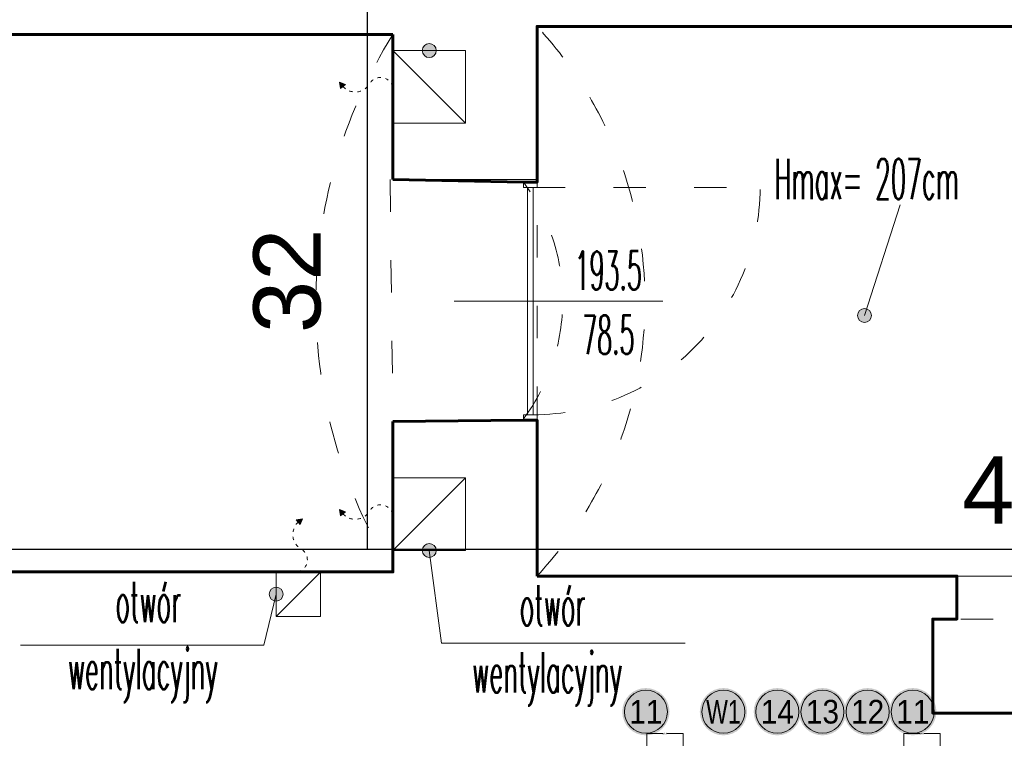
# Model space of a CAD drawing. Header units: millimetres. Extents: x -4784 to -1089, y 53657 to 55321.
# Tile 30 of 32: x -2681 to -2315, y 54292 to 54559. Entities that reach past the tile are written whole.
import ezdxf
from ezdxf.enums import TextEntityAlignment as Align

# ---------------------------------------------------------------- set-up
doc = ezdxf.new("R2010")
doc.units = ezdxf.units.MM
for name, pattern in [('ACAD_ISO03W100', [30, 12, -18]), ('ACAD_ISO08W100', [36, 24, -3, 6, -3]), ('DASHDOTX2', [2, 1, -0.5, 0, -0.5]), ('GCAD_ISO03W100', [30, 12, -18])]:
    doc.linetypes.add(name, pattern=pattern)
doc.layers.add('--  pomoc_wymiary kształtek', color=6, linetype='Continuous', plot=False)
for name, color, linetype, lineweight in [('-- CO_opis', 11, 'Continuous', 0), ('-- CO_rury', 11, 'Continuous', 9), ('0.CIENKA', 7, 'Continuous', 5), ('0.GRUBA', 7, 'Continuous', 60), ('0.INSTALACJE ', 7, 'Continuous', 5), ('0.OPISY', 7, 'Continuous', 13), ('0.PRZERYWANA', 7, 'GCAD_ISO03W100', 5), ('0.WYMIARY', 7, 'Continuous', 5)]:
    doc.layers.add(name, color=color, linetype=linetype, lineweight=lineweight)
doc.layers.add('-- K_SANIT_opis', color=11, linetype='Continuous')
doc.layers.add('-- WODA', color=5, linetype='Continuous')
doc.styles.add('A', font='arial.ttf', dxfattribs={"width": 0.9})
doc.styles.add('ARIAL_INSTADT', font='ARIAL.TTF', dxfattribs={"height": 0.18})
doc.styles.add('SIMPLEX', font='simplex.shx', dxfattribs={"width": 0.45, "height": 8})
doc.styles.get("Standard").update_dxf_attribs({"font": 'ARIAL.TTF'})
doc.dimstyles.get("Standard").update_dxf_attribs({"dimtxt": 0.18, "dimasz": 0.18, "dimexe": 0.18, "dimexo": 0.0625, "dimgap": 0.09, "dimtad": 0, "dimtih": 1, "dimtoh": 1, "dimdec": 4, "dimzin": 0, "dimdsep": 46, "dimtxsty": 'Standard', "dimcen": 0.09, "dimadec": 0, "dimazin": 0, "dimtfac": 1, "dimtdec": 4, "dimtofl": 0, "dimtmove": 0, "dimatfit": 3, "dimfxl": 1, "dimtolj": 1, "dimtzin": 0, "dimarcsym": 0})

# ---------------------------------------------------------------- blocks, each defined once
blk = doc.blocks.new('-- NR_22')
h = blk.add_hatch(color=251)
edge = h.paths.add_edge_path()
edge.add_ellipse((0, 30), major_axis=(22, 0), ratio=1, start_angle=0, end_angle=360)
at = {"color": 50}
blk.add_circle((0, 30), 20, dxfattribs=at)
at = {"style": 'A', "width": 0.9, "flags": 12}
blk.add_attdef('22', text='', height=22, dxfattribs=at).set_placement((0, 30, 0.11), align=Align.MIDDLE_CENTER)
blk = doc.blocks.new('*D496')
at = {"layer": '--  pomoc_wymiary kształtek', "color": 0, "lineweight": -2, "transparency": 16777216}
for p, q in [((0, 0), (0, 85.5)), ((0.2, 85.5), (60.7, 85.5)), ((134.8, 85.5), (74.3, 85.5)), ((135, 0), (135, 85.5))]:
    blk.add_line(p, q, dxfattribs=at)
at = {"layer": '--  pomoc_wymiary kształtek', "color": 0, "transparency": 16777216}
for points in [[(0.2, 85.5), (0.2, 85.5), (0, 85.5)], [(134.8, 85.5), (134.8, 85.5), (135, 85.5)]]:
    blk.add_solid(points, dxfattribs=at)
at = {"layer": 'Defpoints', "color": 0, "transparency": 16777216}
for p in [(135, 85.5), (0, 0), (135, 0)]:
    blk.add_point(p, dxfattribs=at)
at = {"layer": '--  pomoc_wymiary kształtek', "color": 0, "transparency": 16777216, "insert": (67.5, 85.5), "char_height": 5, "attachment_point": 5}
blk.add_mtext('\\A1;135.0', dxfattribs=at)
blk = doc.blocks.new('*D497')
at = {"layer": '--  pomoc_wymiary kształtek', "color": 0, "lineweight": -2, "transparency": 16777216}
for p, q in [((-40, 0), (-40, -33)), ((40, 0), (40, -33)), ((-39.8, -33), (-5.4, -33)), ((39.8, -33), (5.4, -33))]:
    blk.add_line(p, q, dxfattribs=at)
at = {"layer": '--  pomoc_wymiary kształtek', "color": 0, "transparency": 16777216}
for points in [[(-39.8, -33), (-39.8, -33.1), (-40, -33)], [(39.8, -33), (39.8, -33.1), (40, -33)]]:
    blk.add_solid(points, dxfattribs=at)
at = {"layer": 'Defpoints', "color": 0, "transparency": 16777216}
for p in [(-40, 0), (40, 0), (40, -33)]:
    blk.add_point(p, dxfattribs=at)
at = {"layer": '--  pomoc_wymiary kształtek', "color": 0, "transparency": 16777216, "insert": (0, -33), "char_height": 5, "attachment_point": 5}
blk.add_mtext('\\A1;80.0', dxfattribs=at)
blk = doc.blocks.new('ZAW.KUL.1 2100 03_DN25_HERZ_z_góry')
h = blk.add_hatch(color=251)
edge = h.paths.add_edge_path()
edge.add_line((10.22, 8.63), (114.2, 5))
edge.add_line((114.2, 5), (131.44, 6.81))
edge.add_ellipse((131.7, 4.33), major_axis=(-2.5, 0), ratio=1, start_angle=180, end_angle=276, ccw=False)
edge.add_line((134.2, 4.33), (134.2, -4.33))
edge.add_ellipse((131.7, -4.33), major_axis=(-2.5, 0), ratio=1, start_angle=444, end_angle=540, ccw=False)
edge.add_line((131.44, -6.81), (114.2, -5))
edge.add_line((114.2, -5), (10.22, -8.63))
edge.add_ellipse((-0.8, 0), major_axis=(-14, 0), ratio=1, start_angle=218.06077, end_angle=501.93923, ccw=False)
at = {"color": 0}
for p, q in [((-39.13, 20.5), (-40, 19)), ((-40, -19), (-40, 19)), ((-24.46, 20.5), (-39.13, 20.5)), ((-15.67, 18.5), (-21, 18.5)), ((-9.24, 21.92), (-13.47, 19.15)), ((0, 22.25), (-8.15, 22.25)), ((6.57, 22.25), (0, 22.25)), ((9.65, 22.93), (7.61, 22.39)), ((10.16, 23), (9.65, 22.93)), ((10.16, 23), (20.7, 23)), ((20.7, 23), (21.3, 20.75)), ((21.3, 20.75), (38.99, 20.75)), ((38.99, 20.75), (40, 19)), ((40, 19), (40, 7.72)), ((-39.13, -20.5), (-40, -19)), ((-39.13, -20.5), (-39.13, -20.46)), ((-24.46, -20.5), (-39.13, -20.5)), ((-20.8, -18.5), (-21, -18.5)), ((-15.73, -18.5), (-20.8, -18.5)), ((-15.67, -18.5), (-15.73, -18.5)), ((-9.24, -21.92), (-13.47, -19.15)), ((-2.8, -22.25), (-8.15, -22.25)), ((6.57, -22.25), (-2.8, -22.25)), ((9.65, -22.93), (7.61, -22.39)), ((10.16, -23), (9.65, -22.93)), ((10.7, -23), (10.16, -23)), ((10.7, -23), (20.7, -23)), ((20.7, -23), (21.3, -20.75)), ((21.3, -20.75), (38.99, -20.75)), ((38.99, -20.75), (40, -19)), ((40, -7.72), (40, -19))]:
    blk.add_line(p, q, dxfattribs=at)
at = {"color": 50, "linetype": 'DASHDOTX2', "ltscale": 5}
for p, q in [((-21, 15.72), (-40, 15.72)), ((-40, 13.01), (-21, 13.01)), ((-21, 1.92), (-40, 1.92)), ((-40, 0), (40, 0)), ((-21, -18.5), (-21, 18.5)), ((21.3, 20.75), (21.3, 8.27)), ((21.3, 13.34), (40, 13.34)), ((-40, -1.92), (-21, -1.92)), ((-21, -13.01), (-40, -13.01)), ((-40, -15.72), (-21, -15.72)), ((21.3, -8.27), (21.3, -20.75)), ((21.3, -13.34), (40, -13.34))]:
    blk.add_line(p, q, dxfattribs=at)
at = {"color": 11}
for p, q in [((10.22, 8.63), (114.2, 5)), ((114.2, 5), (131.44, 6.81)), ((134.2, 4.33), (134.2, -4.33)), ((10.22, -8.63), (114.2, -5)), ((114.2, -5), (131.44, -6.81))]:
    blk.add_line(p, q, dxfattribs=at)
at = {"color": 50, "linetype": 'DASHDOTX2', "ltscale": 5}
blk.add_circle((-0.8, 0), 11.5, dxfattribs=at)
at = {"color": 0}
for centre, radius, start, end in [((-24.46, 18.5), 2, 30, 90), ((-21, 20.5), 2, 210, 270), ((-15.67, 22.5), 4, 270, 303.2147), ((-8.15, 20.25), 2, 90, 123.2147), ((6.57, 26.25), 4, 270, 285), ((-24.46, -18.5), 2, 270, 330), ((-21, -20.5), 2, 90, 150), ((-15.67, -22.5), 4, 56.7853, 90), ((-8.15, -20.25), 2, 236.7853, 270), ((6.57, -26.25), 4, 75, 90)]:
    blk.add_arc(centre, radius, start, end, dxfattribs=at)
at = {"color": 11}
for centre, radius, start, end in [((-0.8, 0), 14, 38.06077, 321.93923), ((131.7, 4.33), 2.5, 0, 96), ((131.7, -4.33), 2.5, 264, 0)]:
    blk.add_arc(centre, radius, start, end, dxfattribs=at)
at = {"color": 0}
blk.add_open_spline([(-39.13, -20.46), (-39.13, -20.45), (-39.14, -20.44), (-39.15, -20.41), (-39.17, -20.36), (-39.18, -20.33), (-39.19, -20.31)], degree=3, knots=[0, 0, 0, 0, 0.1104601, 0.3151025, 0.6127575, 1, 1, 1, 1], dxfattribs=at)
at = {"layer": '--  pomoc_wymiary kształtek'}
for base, p1, p2, picture, middle in [((135, 85.51), (0, 0), (135, 0), '*D496', (67.5, 85.51)), ((40, -33.04), (-40, 0), (40, 0), '*D497', (0, -33.04))]:
    dim = blk.add_linear_dim(base=base, p1=p1, p2=p2, dimstyle='Standard', override={"dimexe": 0, "dimexo": 0, "dimtih": 0, "dimdec": 1, "dimfxl": 0}, dxfattribs=at)
    dim.commit()
    dim.dimension.update_dxf_attribs({"geometry": picture, "text_midpoint": middle})
blk = doc.blocks.new('*U513')
blk.add_blockref('ZAW.KUL.1 2100 03_DN25_HERZ_z_góry', (3.7, 0))
blk = doc.blocks.new('zw$C48D')
at = {"layer": '-- CO_opis'}
ref = blk.add_blockref('-- NR_22', (-374, -1), dxfattribs=dict(at, xscale=-0.4, yscale=0.4, zscale=0.001))
ref.add_attrib('22', '11', dxfattribs={"layer": '0', "height": 8.8, "style": 'A', "width": 0.9}).set_placement((-374, 11), align=Align.MIDDLE_CENTER)
ref = blk.add_blockref('-- NR_22', (-345.14, -1), dxfattribs=dict(at, xscale=-0.4, yscale=0.4, zscale=0.001))
ref.add_attrib('22', 'W1', dxfattribs={"layer": '0', "height": 8.8, "style": 'A', "width": 0.7}).set_placement((-345.14, 11), align=Align.MIDDLE_CENTER)
ref = blk.add_blockref('-- NR_22', (-325.08, -1), dxfattribs=dict(at, xscale=-0.4, yscale=0.4, zscale=0.001))
ref.add_attrib('22', '14', dxfattribs={"layer": '0', "height": 8.8, "style": 'A', "width": 0.9}).set_placement((-325.08, 11), align=Align.MIDDLE_CENTER)
ref = blk.add_blockref('-- NR_22', (-308.28, -1), dxfattribs=dict(at, xscale=-0.4, yscale=0.4, zscale=0.001))
ref.add_attrib('22', '13', dxfattribs={"layer": '0', "height": 8.8, "style": 'A', "width": 0.9}).set_placement((-308.28, 11), align=Align.MIDDLE_CENTER)
ref = blk.add_blockref('-- NR_22', (-291.48, -1), dxfattribs=dict(at, xscale=-0.4, yscale=0.4, zscale=0.001))
ref.add_attrib('22', '12', dxfattribs={"layer": '0', "height": 8.8, "style": 'A', "width": 0.9}).set_placement((-291.48, 11), align=Align.MIDDLE_CENTER)
ref = blk.add_blockref('-- NR_22', (-274.68, -1), dxfattribs=dict(at, xscale=-0.4, yscale=0.4, zscale=0.001))
ref.add_attrib('22', '11', dxfattribs={"layer": '0', "height": 8.8, "style": 'A', "width": 0.9}).set_placement((-274.68, 11), align=Align.MIDDLE_CENTER)
at = {"layer": '-- CO_rury', "linetype": 'ACAD_ISO08W100', "ltscale": 20, "xscale": 0.1, "yscale": 0.1, "zscale": 0.1}
for p in [(-374.01, -5.67), (-278.4, -5.68)]:
    blk.add_blockref('*U513', p, dxfattribs=at)

msp = doc.modelspace()

# ---------------------------------------------------------------- hatches: boundary and pattern name
at = {"layer": '0.INSTALACJE ', "transparency": 16777216}
for points in [[(-2526.07, 54547.83, 1), (-2531.26, 54547.83, 1)], [(-2562.02, 54536.04), (-2559.85, 54535.18), (-2561.68, 54533.73)], [(-2562.02, 54377.04), (-2559.85, 54376.18), (-2561.68, 54374.73)], [(-2578.14, 54373.27), (-2576.69, 54371.44), (-2575.83, 54373.61)], [(-2526.07, 54361.83, 1), (-2531.26, 54361.83, 1)], [(-2583.07, 54345.6, 1), (-2588.26, 54345.6, 1)]]:
    msp.add_hatch(color=256, dxfattribs=at).paths.add_polyline_path(points)
at = {"layer": '0.OPISY', "transparency": 16777216}
msp.add_hatch(color=256, dxfattribs=at).paths.add_polyline_path([(-2364.09, 54449.26, 1), (-2369.28, 54449.26, 1)])

# ---------------------------------------------------------------- linework, layer by layer
at = {"layer": '-- WODA'}
for p, q in [((-2551.64, 54362.37), (-2551.64, 54627.11)), ((-3327.02, 54362.37), (-2121.14, 54362.37))]:
    msp.add_line(p, q, dxfattribs=at)
at = {"layer": '0.CIENKA', "transparency": 16777216}
for points in [[(-2493.56, 54496.83), (-2488.56, 54496.83), (-2488.56, 54498.83), (-2493.56, 54498.83)], [(-2493.56, 54410.34), (-2488.56, 54410.34), (-2488.56, 54412.34), (-2493.56, 54412.34)]]:
    msp.add_lwpolyline(points, close=True, dxfattribs=at)
msp.add_lwpolyline([(-2492.06, 54496.83), (-2492.06, 54412.33), (-2490.06, 54412.33), (-2490.06, 54496.83), (-2492.06, 54496.83)], dxfattribs=at)
at = {"layer": '0.GRUBA', "transparency": 16777216}
for points in [[(-2729.06, 54553.83), (-2542.16, 54553.83)], [(-2542.16, 54553.83), (-2542.16, 54499.83)], [(-2228.81, 54352.33), (-2072.56, 54352.33), (-2072.56, 54556.83), (-2488.56, 54556.83), (-2488.56, 54498.83), (-2493.56, 54498.83)], [(-2542.16, 54499.83), (-2493.56, 54498.83)], [(-2532.2, 54499.83), (-2532.2, 54499.62)], [(-2542.16, 54409.83), (-2542.16, 54353.83), (-2733.66, 54353.83), (-2733.54, 54353.83)], [(-2542.16, 54409.83), (-2493.56, 54410.34)], [(-2493.56, 54410.34), (-2488.56, 54410.34), (-2488.56, 54352.33)], [(-2488.56, 54352.33), (-2332.31, 54352.33)], [(-2341.31, 54352.33), (-2332.31, 54352.33), (-2332.31, 54336.33), (-2341.31, 54336.33), (-2341.31, 54301.33), (-2221.81, 54301.33), (-2221.81, 54336.33), (-2228.81, 54336.33), (-2228.81, 54352.33), (-2212.62, 54352.33)]]:
    msp.add_lwpolyline(points, dxfattribs=at)
at = {"layer": '0.INSTALACJE ', "transparency": 16777216}
for points in [[(-2542.16, 54547.83), (-2542.16, 54547.83), (-2515.16, 54547.83), (-2515.16, 54520.83), (-2542.29, 54520.83), (-2542.16, 54547.83)], [(-2542.16, 54547.83), (-2515.16, 54520.83)], [(-2542.16, 54361.83), (-2542.16, 54361.83), (-2515.16, 54361.83), (-2515.16, 54388.83), (-2542.29, 54388.83), (-2542.16, 54361.83)], [(-2542.16, 54361.83), (-2515.16, 54388.83)], [(-2528.66, 54361.83), (-2524.13, 54327.36), (-2433.5, 54327.36)], [(-2569.16, 54353.81), (-2569.16, 54353.81), (-2569.16, 54337.31), (-2585.66, 54337.31), (-2585.66, 54353.89), (-2569.16, 54353.81)], [(-2569.16, 54353.81), (-2585.66, 54337.31)], [(-2585.66, 54345.6), (-2590.2, 54326.59), (-2680.82, 54326.59)]]:
    msp.add_lwpolyline(points, dxfattribs=at)
for points in [[(-2561.68, 54533.73), (-2559.85, 54535.18), (-2562.02, 54536.04)], [(-2561.68, 54374.73), (-2559.85, 54376.18), (-2562.02, 54377.04)], [(-2578.14, 54373.27), (-2576.69, 54371.44), (-2575.83, 54373.61)]]:
    msp.add_lwpolyline(points, close=True, dxfattribs=at)
for centre in [(-2528.66, 54547.83), (-2528.66, 54361.83), (-2585.66, 54345.6)]:
    msp.add_circle(centre, 2.59, dxfattribs=at)
at = {"layer": '0.INSTALACJE ', "linetype": 'ACAD_ISO03W100', "ltscale": 0.1, "transparency": 16777216}
for centre, radius, start, end in [((-2546.78, 54533.14), 4.7, 16.21, 155.1068), ((-2556.17, 54538.68), 6.24, 222.622, 325.2252), ((-2546.78, 54374.14), 4.7, 16.21, 155.1068), ((-2556.17, 54379.68), 6.24, 222.622, 325.2252), ((-2573.19, 54367.76), 6.24, 132.622, 235.2252), ((-2578.73, 54358.37), 4.7, 286.21, 65.1068)]:
    msp.add_arc(centre, radius, start, end, dxfattribs=at)
at = {"layer": '0.OPISY', "transparency": 16777216}
for points in [[(-2366.69, 54449.26), (-2353.38, 54490.4)], [(-2519.43, 54454.58), (-2441.71, 54454.58)]]:
    msp.add_lwpolyline(points, dxfattribs=at)
msp.add_circle((-2366.69, 54449.26), 2.59, dxfattribs=at)
at = {"layer": '0.PRZERYWANA', "transparency": 16777216}
for points in [[(-2543.27, 54499.85), (-2542.16, 54409.83)], [(-2488.56, 54410.83), (-2488.56, 54498.83)], [(-2490.06, 54412.33), (-2490.06, 54496.83), (-2405.56, 54496.83)]]:
    msp.add_lwpolyline(points, dxfattribs=at)
msp.add_lwpolyline([(-2228.81, 54336.33), (-2332.31, 54336.33), (-2332.31, 54352.33), (-2228.81, 54352.33)], close=True, dxfattribs=at)
for centre, radius, start, end in [((-2382.19, 54453.83), 188.66, 147.99, 212.01), ((-2598.56, 54454.58), 150.18, 317.09, 42.91), ((-2552.72, 54454.81), 73.71, 323.365, 36.6617), ((-2490.06, 54496.83), 84.5, 269.9971, 0)]:
    msp.add_arc(centre, radius, start, end, dxfattribs=at)
at = {"layer": '0.WYMIARY', "transparency": 16777216}
msp.add_lwpolyline([(-3394.56, 54545.33), (-3341.96, 54545.33), (-3341.96, 54553.83), (-3071.66, 54553.83), (-3071.66, 54546.33), (-3024.66, 54546.33), (-3024.66, 54553.83), (-2542.16, 54553.83), (-2542.16, 54499.83), (-2488.56, 54499.83), (-2488.56, 54556.83), (-2072.56, 54556.83), (-2072.56, 54352.33), (-2488.56, 54352.33), (-2488.56, 54410.34), (-2542.16, 54409.68), (-2542.16, 54353.83), (-3024.66, 54353.83), (-3024.66, 54361.33), (-3071.66, 54361.33), (-3071.66, 54353.83), (-3341.96, 54353.83), (-3341.96, 54361.37), (-3394.56, 54361.33)], dxfattribs=at)

# ---------------------------------------------------------------- texts
at = {"layer": '-- K_SANIT_opis', "insert": (-2581.45, 54462.14), "char_height": 25, "attachment_point": 5, "rotation": 90, "style": 'ARIAL_INSTADT'}
msp.add_mtext('32', dxfattribs=at)
at = {"layer": '-- K_SANIT_opis', "insert": (-2310.97, 54384.18), "char_height": 25, "attachment_point": 5, "style": 'ARIAL_INSTADT'}
msp.add_mtext('40', dxfattribs=at)
at = {"layer": '0.OPISY', "ltscale": 2, "transparency": 16777216, "attachment_point": 1, "style": 'SIMPLEX'}
for s, insert, char_height, width in [('\\pxql;Hmax= 207cm', (-2400.29, 54507.56), 14.976, 89.6407), ('\\pxqc;193.5\\P78.5', (-2505.14, 54473.22), 14.4, 86.193), ('\\pi33.543;otwór wentylacyjny\\P\\pi68.042;17x17', (-3581.09, 54349.24), 14.976, 162.7192), ('\\pi31.663;otwór \\P\\pi14.013;wentylacyjny ', (-2677.13, 54350.18), 14.976, 89.6407), ('\\pi31.663;otwór \\P\\pi14.013;wentylacyjny ', (-2526.69, 54348.91), 14.976, 89.6407)]:
    msp.add_mtext(s, dxfattribs=dict(at, insert=insert, char_height=char_height, width=width))

# ---------------------------------------------------------------- next in the draw order: block references
at = {"layer": '-- WODA'}
msp.add_blockref('zw$C48D', (-2074.06, 54290.84), dxfattribs=at)

doc.saveas('drawing.dxf')
